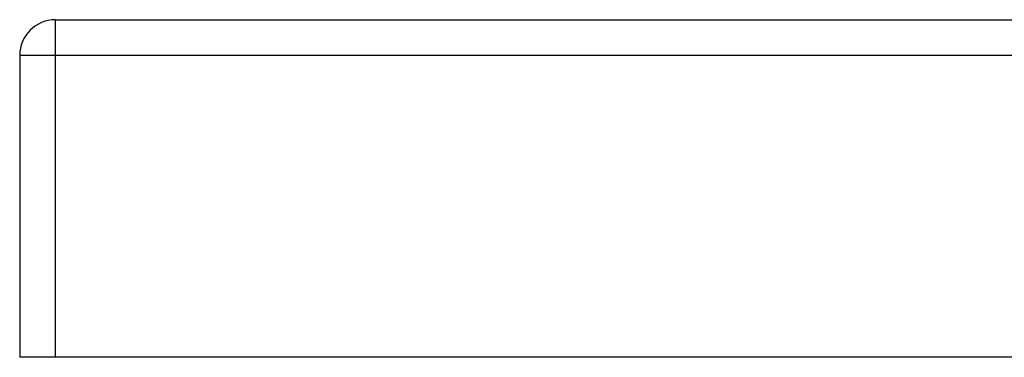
# Model space of a CAD drawing. Header units: inches. Extents: x 20 to 683, y 61 to 320.
# Tile 136 of 256: x 20.348 to 23.073, y 319.388 to 320.322. Entities that reach past the tile are written whole.
import ezdxf

# ---------------------------------------------------------------- set-up
doc = ezdxf.new("R2010")
doc.units = ezdxf.units.IN
doc.header["$MEASUREMENT"] = 0
doc.layers.add('Visible Edges(ANSI)', color=7, linetype='Continuous', lineweight=25)
doc.layers.add('Visible Tangent Edges(ANSI)', color=7, linetype='Continuous', lineweight=25)

msp = doc.modelspace()

# ---------------------------------------------------------------- linework, layer by layer
at = {"layer": 'Visible Edges(ANSI)'}
for p, q in [((20.4468, 320.3219), (92.0518, 320.3219)), ((20.3478, 320.2229), (20.3478, 319.3879)), ((20.4468, 319.3879), (20.3478, 319.3879)), ((92.0518, 319.3879), (20.4468, 319.3879))]:
    msp.add_line(p, q, dxfattribs=at)
msp.add_arc((20.4468, 320.2229), 0.099, 90, 180, dxfattribs=at)
at = {"layer": 'Visible Tangent Edges(ANSI)'}
for p, q in [((20.4468, 320.2229), (20.4468, 320.3219)), ((20.4468, 320.2229), (20.3478, 320.2229)), ((20.4468, 319.3879), (20.4468, 320.2229)), ((92.0518, 320.2229), (20.4468, 320.2229))]:
    msp.add_line(p, q, dxfattribs=at)

doc.saveas('drawing.dxf')
